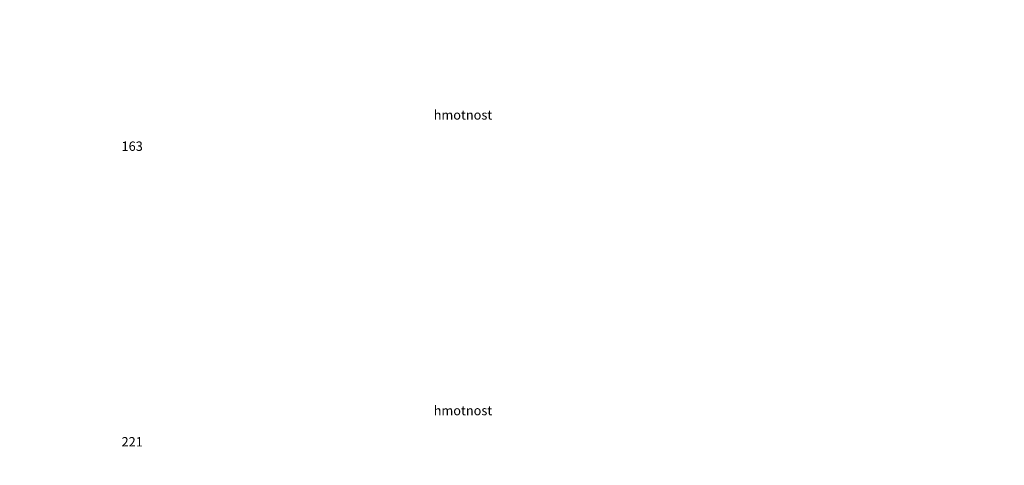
# Model space of a CAD drawing. Header units: millimetres. Extents: x 87184 to 252143, y -43579 to -2495.
# Tile 9 of 10: x 181210 to 204854, y -28512 to -17817. Entities that reach past the tile are written whole.
import ezdxf

# ---------------------------------------------------------------- set-up
doc = ezdxf.new("R2010")
doc.units = ezdxf.units.MM
doc.header["$LTSCALE"] = 200
doc.layers.add('A99_S_txt-popis-100', color=240, linetype='Continuous', lineweight=9)
doc.styles.add('A99_kota', font='isocpeur.ttf')

msp = doc.modelspace()

# ---------------------------------------------------------------- texts
at = {"layer": 'A99_S_txt-popis-100', "color": 7, "char_height": 225, "attachment_point": 1, "style": 'A99_kota'}
for s, insert in [('\\A1;\\pi192.32263;{\\fISOCPEUR|b1|i0|c238|p34;celková \\P\\pi337.12211;délka\\P\\pi270.64253;5,4 m\\H0.7x;\\Sb^ ;\\H1.42857x;\\P\\pi673.77825,t3598.77825;\\P\\pi69.45075,t2994.45075;hmotnost \\P\\pi248.57325,t3173.57325;celkem\\P\\pi36.13725,t2961.13725;163 kg}', (175525, -17860)), ('\\A1;\\pi192.32263;{\\fISOCPEUR|b1|i0|c238|p34;celková \\P\\pi337.12211;délka\\P\\pi203.7666;7,32 m\\H0.7x;\\Sb^ ;\\H1.42857x;\\P\\pi673.77825,t3598.77825;\\P\\pi69.45075,t2994.45075;hmotnost \\P\\pi248.57325,t3173.57325;celkem\\P\\pi36.13725,t2961.13725;221 kg}', (175525, -24955))]:
    msp.add_mtext_dynamic_manual_height_columns(s, width=1347.558, gutter_width=1250, heights=[0], dxfattribs=dict(at, insert=insert))

doc.saveas('drawing.dxf')
